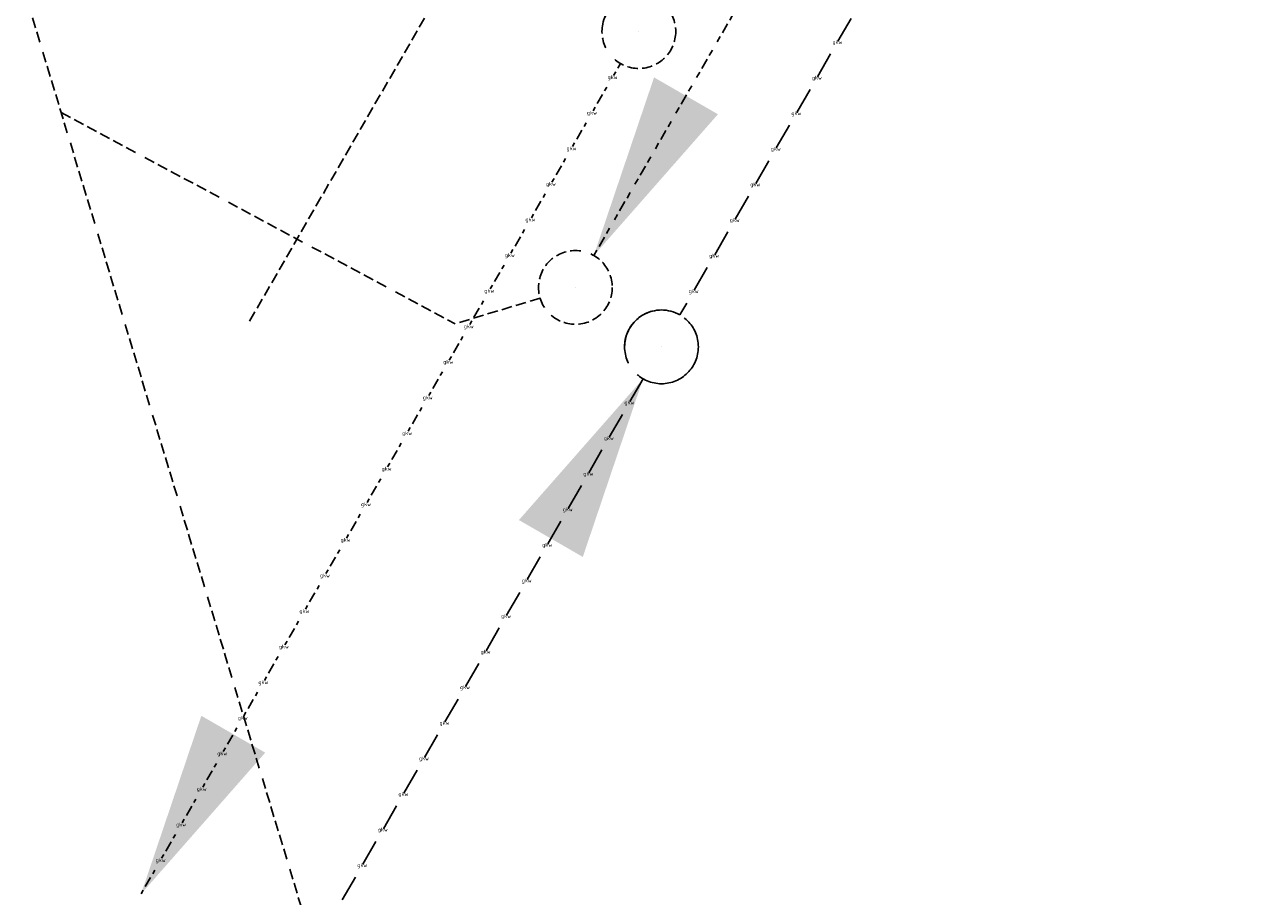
# Model space of a CAD drawing. Header units: millimetres. Extents: x -17664 to 48661, y -98 to 70975.
# Tile 28 of 62: x 45979 to 46566, y 14256 to 14669. Entities that reach past the tile are written whole.
import ezdxf
from ezdxf.enums import TextEntityAlignment as Align

# ---------------------------------------------------------------- set-up
doc = ezdxf.new("R2010")
doc.units = ezdxf.units.MM
for name, pattern in [('2322102', [45, 5, -2, 5, -2, 5, -2, 5, -2, 5, -2, 5, -5]), ('2322102_a', [19.5, 3, -2, 5, -2, 3, -4.5]), ('2322105', [47, 40, -7]), ('2322105_a', [19.5, 12.5, -7]), ('2322106', [47, 5, -2, 5, -2, 5, -2, 5, -2, 5, -2, 5, -7]), ('2322106_a', [19.5, 2, -2, 5, -2, 2, -6.5]), ('2322108', [7, 5, -2]), ('2322108_a', [7, 5, -2])]:
    doc.linetypes.add(name, pattern=pattern)
for name, color, linetype in [('WL5501--', 4, '2322105'), ('WL5502--', 4, '2322106'), ('WL561---_RETOUR', 5, '2322108'), ('WL5627--', 4, '2322102'), ('WL570---_APP', 2, 'Continuous'), ('WM561---', 1, 'Continuous')]:
    doc.layers.add(name, color=color, linetype=linetype)
doc.styles.add('STABICAD-018', font='ISOCP.SHX', dxfattribs={"height": 90})
doc.styles.get("Standard").update_dxf_attribs({"font": 'arial.ttf'})

# ---------------------------------------------------------------- blocks, each defined once
blk = doc.blocks.new('*U1296')
at = {"linetype": '2322108'}
for points in [[(236.25, 409.2), (207.66, 324.67), (177.34, 342.17)], [(-8.75, -15.16), (-37.34, -99.68), (-67.66, -82.18)]]:
    blk.add_hatch(color=2, dxfattribs=at).paths.add_polyline_path(points, flags=0)
at = {"color": 2, "linetype": '2322108_a'}
for p, q in [((236.25, 409.2, 3000), (8.75, 15.16, 3000)), ((-8.75, -15.16, 3000), (-236.25, -409.2, 3000))]:
    blk.add_line(p, q, dxfattribs=at)
at = {"color": 0, "linetype": '2322108'}
blk.add_line((0, 0), (0, 0, 3000), dxfattribs=at)
at = {"color": 2, "linetype": '2322108'}
blk.add_circle((0, 0, 3000), 17.5, dxfattribs=at)
at = {"color": 0, "linetype": '2322108'}
blk.add_arc((0, 0, 3000), 17.5, 60, 180, dxfattribs=at)
at = {"layer": 'WM561---', "color": 2}
for tag in ['SECTIONCODE', 'POSITIONCODE']:
    blk.add_attdef(tag, (44280.11, 21620.66, 1499.49), '', height=1.2, dxfattribs=at)
at = {"layer": 'WM561---', "color": 2, "style": 'STABICAD-018'}
for tag, p in [('CODE', (44280.11, 21570.66)), ('FLOORCODE', (44330.11, 21470.66))]:
    blk.add_attdef(tag, p, '', height=1.2, dxfattribs=at)
blk = doc.blocks.new('*U1297')
at = {"linetype": '2322106'}
for points in [[(8.75, 15.16), (37.34, 99.68), (67.66, 82.18)], [(-236.25, -409.2), (-207.66, -324.67), (-177.34, -342.17)]]:
    blk.add_hatch(color=2, dxfattribs=at).paths.add_polyline_path(points, flags=0)
at = {"color": 2, "linetype": '2322106_a'}
for p, q in [((8.75, 15.16, 3000), (236.25, 409.2, 3000)), ((-236.25, -409.2, 3000), (-8.75, -15.16, 3000))]:
    blk.add_line(p, q, dxfattribs=at)
at = {"color": 0, "linetype": '2322106'}
blk.add_line((0, 0), (0, 0, 3000), dxfattribs=at)
at = {"color": 2, "linetype": '2322106'}
blk.add_circle((0, 0, 3000), 17.5, dxfattribs=at)
at = {"color": 0, "linetype": '2322106'}
blk.add_arc((0, 0, 3000), 17.5, 60, 180, dxfattribs=at)
at = {"layer": 'WM561---', "color": 2}
for tag in ['SECTIONCODE', 'POSITIONCODE']:
    blk.add_attdef(tag, (44290.71, 21471.05, 1499.49), '', height=1.2, dxfattribs=at)
at = {"layer": 'WM561---', "color": 2, "style": 'STABICAD-018'}
for tag, p in [('CODE', (44290.71, 21421.05)), ('FLOORCODE', (44340.71, 21321.05))]:
    blk.add_attdef(tag, p, '', height=1.2, dxfattribs=at)
blk = doc.blocks.new('*U1298')
at = {"linetype": '2322105'}
for points in [[(236.25, 409.2), (207.66, 324.67), (177.34, 342.17)], [(-8.75, -15.16), (-37.34, -99.68), (-67.66, -82.18)]]:
    blk.add_hatch(color=2, dxfattribs=at).paths.add_polyline_path(points, flags=0)
at = {"color": 2, "linetype": '2322105_a'}
for p, q in [((236.25, 409.2, 3000), (8.75, 15.16, 3000)), ((-8.75, -15.16, 3000), (-236.25, -409.2, 3000))]:
    blk.add_line(p, q, dxfattribs=at)
at = {"color": 0, "linetype": '2322105'}
blk.add_line((0, 0), (0, 0, 3000), dxfattribs=at)
at = {"color": 2, "linetype": '2322105'}
blk.add_circle((0, 0, 3000), 17.5, dxfattribs=at)
at = {"color": 0, "linetype": '2322105'}
blk.add_arc((0, 0, 3000), 17.5, 60, 180, dxfattribs=at)
at = {"layer": 'WM561---', "color": 2}
for tag in ['SECTIONCODE', 'POSITIONCODE']:
    blk.add_attdef(tag, (44301.45, 21321.43, 1499.49), '', height=1.2, dxfattribs=at)
at = {"layer": 'WM561---', "color": 2, "style": 'STABICAD-018'}
for tag, p in [('CODE', (44301.45, 21271.43)), ('FLOORCODE', (44351.45, 21171.43))]:
    blk.add_attdef(tag, p, '', height=1.2, dxfattribs=at)
blk = doc.blocks.new('*U1302')
at = {"linetype": '2322102'}
blk.add_hatch(color=2, dxfattribs=at).paths.add_polyline_path([(8.75, 15.16), (37.34, 99.68), (67.66, 82.18)], flags=0)
at = {"color": 2, "linetype": '2322102_a'}
blk.add_line((8.75, 15.16, 3000), (236.25, 409.2, 3000), dxfattribs=at)
at = {"color": 0, "linetype": '2322102'}
blk.add_line((0, 0), (0, 0, 3000), dxfattribs=at)
blk.add_circle((0, 0, 3000), 17.5, dxfattribs=at)
at = {"color": 2, "linetype": '2322102'}
blk.add_circle((0, 0, 3000), 17.5, dxfattribs=at)
at = {"layer": 'WL570---_APP', "color": 2, "style": 'STABICAD-018'}
for tag, p in [('SECTIONCODE', (46239.97, 14694.49, 1499.49)), ('POSITIONCODE', (46239.97, 14694.49, 1499.49)), ('CODE', (46239.97, 14644.49)), ('FLOORCODE', (46289.97, 14544.49))]:
    blk.add_attdef(tag, p, '', height=1.2, dxfattribs=at)

msp = doc.modelspace()

# ---------------------------------------------------------------- linework, layer by layer
at = {"layer": 'WL5627--', "linetype": '2322102'}
for p, q in [((46936.16, 11516.41), (44057.61, 21040.92)), ((45995.93, 14627.43), (46182.91, 14527.24)), ((46223.22, 14539.42), (46182.91, 14527.24))]:
    msp.add_line(p, q, dxfattribs=at)

# ---------------------------------------------------------------- block references
at = {"layer": 'WL5501--', "linetype": '2322105'}
msp.add_blockref('*U1298', (46280.83, 14516.29), dxfattribs=at)
at = {"layer": 'WL5502--', "linetype": '2322106'}
msp.add_blockref('*U1297', (46270.1, 14665.91), dxfattribs=at)
at = {"layer": 'WL561---_RETOUR', "linetype": '2322108'}
msp.add_blockref('*U1296', (46320.61, 14935.99), dxfattribs=at)
at = {"layer": 'WL5627--', "linetype": '2322102'}
msp.add_blockref('*U1302', (46239.97, 14544.49), dxfattribs=at)

# ---------------------------------------------------------------- texts
at = {"layer": 'WL5501--', "color": 2, "style": 'STABICAD-018'}
for p in [(46364.33, 14660.92, 3000), (46354.58, 14644.03, 3000), (46344.83, 14627.14, 3000), (46335.08, 14610.25, 3000), (46325.33, 14593.37, 3000), (46315.58, 14576.48, 3000), (46305.83, 14559.59, 3000), (46296.08, 14542.7, 3000), (46265.58, 14489.88, 3000), (46255.83, 14472.99, 3000), (46246.08, 14456.1, 3000), (46236.33, 14439.21, 3000), (46226.58, 14422.33, 3000), (46216.83, 14405.44, 3000), (46207.08, 14388.55, 3000), (46197.33, 14371.66, 3000), (46187.58, 14354.78, 3000), (46177.83, 14337.89, 3000), (46168.08, 14321, 3000), (46158.33, 14304.11, 3000), (46148.58, 14287.23, 3000), (46138.83, 14270.34, 3000)]:
    msp.add_text('gkw', height=1.8, dxfattribs=at).set_placement(p, align=Align.MIDDLE_CENTER)
at = {"layer": 'WL5502--', "color": 2, "style": 'STABICAD-018'}
for p in [(46257.6, 14644.26, 3000), (46247.85, 14627.37, 3000), (46238.1, 14610.48, 3000), (46228.35, 14593.59, 3000), (46218.6, 14576.71, 3000), (46208.85, 14559.82, 3000), (46199.1, 14542.93, 3000), (46189.35, 14526.04, 3000), (46179.6, 14509.16, 3000), (46169.85, 14492.27, 3000), (46160.1, 14475.38, 3000), (46150.35, 14458.49, 3000), (46140.6, 14441.61, 3000), (46130.85, 14424.72, 3000), (46121.1, 14407.83, 3000), (46111.35, 14390.94, 3000), (46101.6, 14374.06, 3000), (46091.85, 14357.17, 3000), (46082.1, 14340.28, 3000), (46072.35, 14323.39, 3000), (46062.6, 14306.51, 3000), (46052.85, 14289.62, 3000), (46043.1, 14272.73, 3000)]:
    msp.add_text('gkw', height=1.8, dxfattribs=at).set_placement(p, align=Align.MIDDLE_CENTER)

doc.saveas('drawing.dxf')
